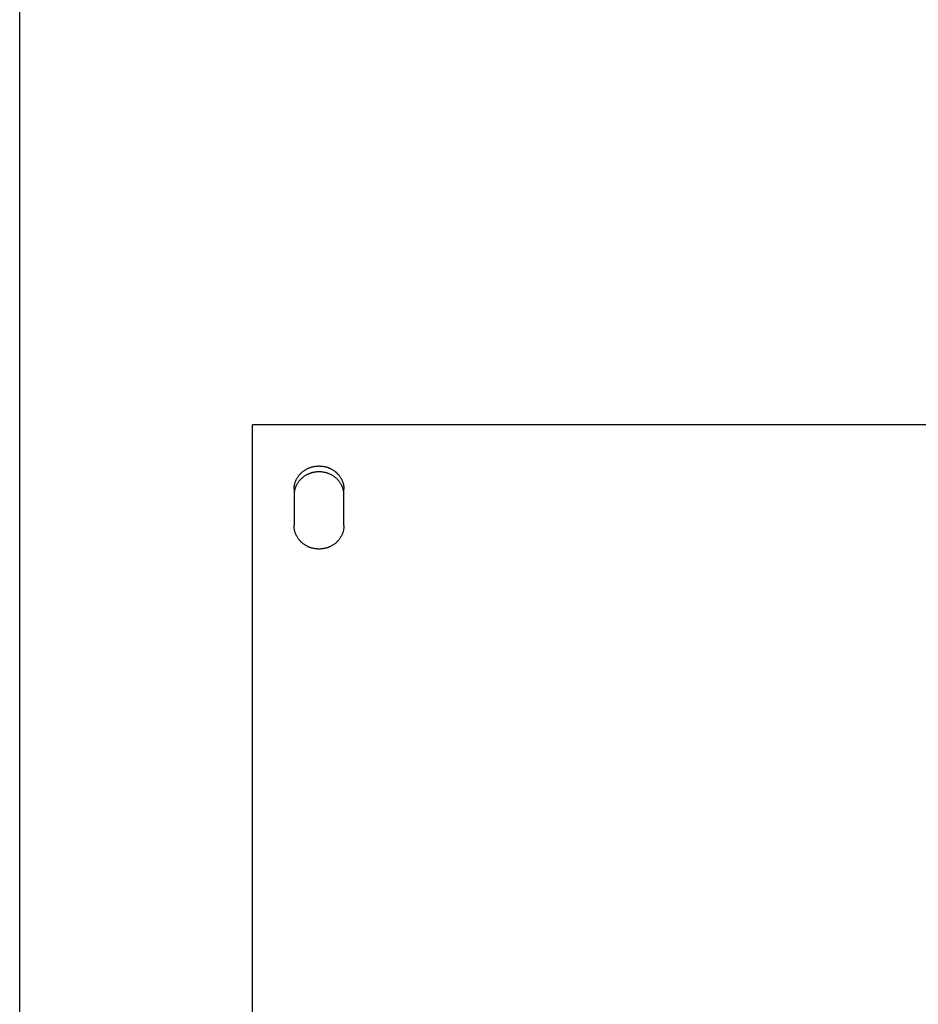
# Model space of a CAD drawing. Header units: inches. Extents: x 24 to 1128, y -58 to 748.
# Tile 100 of 256: x 188 to 198, y 315 to 326. Entities that reach past the tile are written whole.
import ezdxf

# ---------------------------------------------------------------- set-up
doc = ezdxf.new("R2010")
doc.units = ezdxf.units.IN
doc.header["$LTSCALE"] = 32
doc.header["$MEASUREMENT"] = 0
doc.layers.add('Visible (ANSI)', color=7, linetype='Continuous', lineweight=30)

msp = doc.modelspace()

# ---------------------------------------------------------------- linework, layer by layer
at = {"layer": 'Visible (ANSI)'}
for p, q in [((188.34967, 303.53536), (188.34967, 344.36164)), ((206.97467, 321.17132), (190.97467, 321.17132)), ((190.97467, 305.00722), (190.97467, 321.17132)), ((191.44342, 320.44441), (191.44342, 320.03476)), ((192.00592, 320.03476), (192.00592, 320.44441))]:
    msp.add_line(p, q, dxfattribs=at)
for points, knots in [([(191.44342, 320.44441), (191.44342, 320.449), (191.44355, 320.45358), (191.44381, 320.45816), (191.44406, 320.46274), (191.44445, 320.46731), (191.44496, 320.47187), (191.44548, 320.47643), (191.44612, 320.48098), (191.44688, 320.4855), (191.44765, 320.49003), (191.44855, 320.49454), (191.44957, 320.49902), (191.45059, 320.5035), (191.45173, 320.50796), (191.453, 320.51239), (191.45427, 320.51681), (191.45567, 320.52121), (191.45719, 320.52557), (191.4587, 320.52992), (191.46034, 320.53424), (191.4621, 320.53852), (191.46289, 320.54044), (191.4637, 320.54235), (191.46454, 320.54425), (191.46557, 320.54659), (191.46664, 320.54891), (191.46774, 320.55122), (191.46974, 320.55541), (191.47185, 320.55954), (191.47408, 320.56362), (191.47631, 320.5677), (191.47865, 320.57173), (191.4811, 320.57569), (191.48356, 320.57966), (191.48612, 320.58357), (191.4888, 320.5874), (191.49147, 320.59124), (191.49425, 320.59502), (191.49714, 320.59872), (191.50002, 320.60243), (191.50301, 320.60606), (191.5061, 320.60962), (191.50919, 320.61317), (191.51237, 320.61665), (191.51566, 320.62006), (191.51894, 320.62346), (191.52232, 320.62678), (191.5258, 320.63002), (191.52596, 320.63017), (191.52612, 320.63032), (191.52628, 320.63047), (191.52961, 320.63355), (191.533, 320.63655), (191.53648, 320.63947), (191.54013, 320.64253), (191.54386, 320.6455), (191.54768, 320.64838), (191.55149, 320.65126), (191.55539, 320.65405), (191.55936, 320.65674), (191.56333, 320.65943), (191.56737, 320.66202), (191.57149, 320.66451), (191.57561, 320.667), (191.57979, 320.66939), (191.58405, 320.67168), (191.58829, 320.67397), (191.59261, 320.67615), (191.59699, 320.67823), (191.60136, 320.6803), (191.60579, 320.68227), (191.61028, 320.68413), (191.61294, 320.68524), (191.61562, 320.6863), (191.61832, 320.68733), (191.62017, 320.68803), (191.62202, 320.68872), (191.62388, 320.68938), (191.62847, 320.69102), (191.6331, 320.69255), (191.63776, 320.69396), (191.64243, 320.69538), (191.64714, 320.69668), (191.65188, 320.69786), (191.65662, 320.69904), (191.66139, 320.70011), (191.6662, 320.70106), (191.671, 320.70201), (191.67582, 320.70285), (191.68067, 320.70356), (191.68552, 320.70428), (191.69039, 320.70487), (191.69527, 320.70535), (191.70015, 320.70583), (191.70505, 320.70619), (191.70995, 320.70643), (191.71485, 320.70667), (191.71976, 320.70679), (191.72467, 320.70679), (191.72534, 320.70679), (191.72601, 320.70678), (191.72668, 320.70678), (191.73092, 320.70675), (191.73516, 320.70663), (191.73939, 320.70643), (191.7443, 320.70619), (191.74919, 320.70583), (191.75407, 320.70535), (191.75896, 320.70487), (191.76382, 320.70428), (191.76867, 320.70356), (191.77352, 320.70285), (191.77835, 320.70201), (191.78315, 320.70106), (191.78795, 320.70011), (191.79272, 320.69904), (191.79746, 320.69786), (191.8022, 320.69668), (191.80691, 320.69538), (191.81158, 320.69396), (191.81625, 320.69255), (191.82087, 320.69102), (191.82546, 320.68938), (191.82738, 320.6887), (191.82929, 320.68799), (191.83119, 320.68727), (191.83383, 320.68626), (191.83646, 320.68522), (191.83907, 320.68413), (191.84355, 320.68227), (191.84799, 320.6803), (191.85236, 320.67823), (191.85673, 320.67615), (191.86105, 320.67397), (191.8653, 320.67168), (191.86955, 320.66939), (191.87374, 320.667), (191.87785, 320.66451), (191.88197, 320.66202), (191.88601, 320.65943), (191.88999, 320.65674), (191.89396, 320.65405), (191.89785, 320.65126), (191.90167, 320.64838), (191.90548, 320.6455), (191.90921, 320.64253), (191.91286, 320.63947), (191.91486, 320.63779), (191.91683, 320.63609), (191.91878, 320.63435), (191.92039, 320.63293), (191.92198, 320.63148), (191.92355, 320.63002), (191.92702, 320.62678), (191.9304, 320.62346), (191.93368, 320.62006), (191.93697, 320.61665), (191.94016, 320.61317), (191.94324, 320.60962), (191.94633, 320.60606), (191.94932, 320.60243), (191.95221, 320.59872), (191.95509, 320.59502), (191.95787, 320.59125), (191.96055, 320.5874), (191.96322, 320.58357), (191.96579, 320.57966), (191.96824, 320.57569), (191.97069, 320.57173), (191.97304, 320.5677), (191.97527, 320.56362), (191.97701, 320.56043), (191.97868, 320.55721), (191.98028, 320.55395), (191.98073, 320.55304), (191.98117, 320.55213), (191.98161, 320.55122), (191.9836, 320.54703), (191.98548, 320.5428), (191.98724, 320.53852), (191.989, 320.53425), (191.99064, 320.52993), (191.99216, 320.52557), (191.99367, 320.52121), (191.99507, 320.51682), (191.99634, 320.51239), (191.99749, 320.50839), (191.99853, 320.50437), (191.99948, 320.50032), (191.99958, 320.49989), (191.99968, 320.49946), (191.99978, 320.49902), (192.0008, 320.49454), (192.00169, 320.49003), (192.00246, 320.4855), (192.00323, 320.48097), (192.00387, 320.47643), (192.00438, 320.47187), (192.00489, 320.46731), (192.00528, 320.46274), (192.00554, 320.45816), (192.00579, 320.45358), (192.00592, 320.44899), (192.00592, 320.44441)], [0, 0, 0, 0, 0.03753375, 0.03753375, 0.03753375, 0.07511791, 0.07511791, 0.07511791, 0.11273262, 0.11273262, 0.11273262, 0.15035619, 0.15035619, 0.15035619, 0.18796453, 0.18796453, 0.18796453, 0.22553089, 0.22553089, 0.22553089, 0.26302586, 0.26302586, 0.26302586, 0.2798106, 0.2798106, 0.2798106, 0.30044934, 0.30044934, 0.30044934, 0.33792873, 0.33792873, 0.33792873, 0.37546152, 0.37546152, 0.37546152, 0.41302294, 0.41302294, 0.41302294, 0.45058705, 0.45058705, 0.45058705, 0.48812737, 0.48812737, 0.48812737, 0.5256175, 0.5256175, 0.5256175, 0.56303181, 0.56303181, 0.56303181, 0.56477401, 0.56477401, 0.56477401, 0.60044105, 0.60044105, 0.60044105, 0.63792676, 0.63792676, 0.63792676, 0.67545329, 0.67545329, 0.67545329, 0.71298763, 0.71298763, 0.71298763, 0.75050087, 0.75050087, 0.75050087, 0.78796941, 0.78796941, 0.78796941, 0.82537629, 0.82537629, 0.82537629, 0.84754982, 0.84754982, 0.84754982, 0.86272882, 0.86272882, 0.86272882, 0.90015553, 0.90015553, 0.90015553, 0.93764653, 0.93764653, 0.93764653, 0.97516097, 0.97516097, 0.97516097, 1.01266632, 1.01266632, 1.01266632, 1.05013871, 1.05013871, 1.05013871, 1.08756226, 1.08756226, 1.08756226, 1.12492751, 1.12492751, 1.12492751, 1.13001951, 1.13001951, 1.13001951, 1.16227609, 1.16227609, 1.16227609, 1.19968134, 1.19968134, 1.19968134, 1.23713593, 1.23713593, 1.23713593, 1.27462498, 1.27462498, 1.27462498, 1.31212556, 1.31212556, 1.31212556, 1.34960602, 1.34960602, 1.34960602, 1.38702631, 1.38702631, 1.38702631, 1.40264214, 1.40264214, 1.40264214, 1.42437437, 1.42437437, 1.42437437, 1.46177282, 1.46177282, 1.46177282, 1.49922853, 1.49922853, 1.49922853, 1.5367238, 1.5367238, 1.5367238, 1.57423437, 1.57423437, 1.57423437, 1.61173071, 1.61173071, 1.61173071, 1.64917929, 1.64917929, 1.64917929, 1.66966031, 1.66966031, 1.66966031, 1.68656443, 1.68656443, 1.68656443, 1.72400456, 1.72400456, 1.72400456, 1.76150515, 1.76150515, 1.76150515, 1.79904069, 1.79904069, 1.79904069, 1.83658493, 1.83658493, 1.83658493, 1.87411158, 1.87411158, 1.87411158, 1.91159491, 1.91159491, 1.91159491, 1.94085364, 1.94085364, 1.94085364, 1.94901384, 1.94901384, 1.94901384, 1.98644045, 1.98644045, 1.98644045, 2.02389104, 2.02389104, 2.02389104, 2.06133937, 2.06133937, 2.06133937, 2.09513944, 2.09513944, 2.09513944, 2.09876243, 2.09876243, 2.09876243, 2.13620255, 2.13620255, 2.13620255, 2.17368058, 2.17368058, 2.17368058, 2.21117397, 2.21117397, 2.21117397, 2.24866188, 2.24866188, 2.24866188, 2.24866188]), ([(192.00592, 320.37944), (192.00592, 320.384), (192.00579, 320.38857), (192.00554, 320.39312), (192.00528, 320.39768), (192.00489, 320.40223), (192.00438, 320.40677), (192.00387, 320.41131), (192.00323, 320.41583), (192.00246, 320.42034), (192.00169, 320.42484), (192.0008, 320.42933), (191.99978, 320.43379), (191.99876, 320.43825), (191.99761, 320.44269), (191.99634, 320.4471), (191.99507, 320.4515), (191.99367, 320.45587), (191.99216, 320.46022), (191.99064, 320.46455), (191.989, 320.46885), (191.98724, 320.47311), (191.98652, 320.47487), (191.98577, 320.47662), (191.985, 320.47836), (191.98391, 320.48084), (191.98278, 320.4833), (191.98161, 320.48574), (191.97961, 320.48991), (191.97749, 320.49403), (191.97527, 320.49809), (191.97304, 320.50215), (191.97069, 320.50616), (191.96824, 320.5101), (191.96579, 320.51405), (191.96322, 320.51794), (191.96055, 320.52176), (191.95787, 320.52558), (191.95509, 320.52934), (191.95221, 320.53303), (191.94932, 320.53671), (191.94633, 320.54033), (191.94324, 320.54387), (191.94016, 320.54741), (191.93697, 320.55087), (191.93368, 320.55426), (191.93045, 320.55759), (191.92713, 320.56084), (191.92371, 320.56402), (191.92018, 320.5673), (191.91657, 320.57048), (191.91286, 320.57358), (191.90921, 320.57663), (191.90548, 320.57959), (191.90167, 320.58245), (191.89785, 320.58532), (191.89396, 320.58809), (191.88999, 320.59077), (191.88601, 320.59344), (191.88197, 320.59602), (191.87785, 320.5985), (191.87374, 320.60098), (191.86955, 320.60336), (191.8653, 320.60564), (191.86105, 320.60791), (191.85673, 320.61009), (191.85236, 320.61215), (191.84799, 320.61422), (191.84355, 320.61618), (191.83907, 320.61803), (191.83662, 320.61904), (191.83416, 320.62002), (191.83168, 320.62097), (191.82962, 320.62175), (191.82754, 320.62252), (191.82546, 320.62326), (191.82087, 320.62489), (191.81625, 320.62641), (191.81158, 320.62782), (191.80691, 320.62922), (191.8022, 320.63052), (191.79746, 320.63169), (191.79272, 320.63287), (191.78795, 320.63394), (191.78315, 320.63488), (191.77835, 320.63583), (191.77352, 320.63666), (191.76867, 320.63737), (191.76382, 320.63808), (191.75895, 320.63868), (191.75407, 320.63915), (191.74919, 320.63963), (191.7443, 320.63998), (191.73939, 320.64022), (191.73449, 320.64046), (191.72958, 320.64058), (191.72467, 320.64058), (191.72408, 320.64058), (191.72349, 320.64058), (191.7229, 320.64058), (191.71858, 320.64055), (191.71426, 320.64043), (191.70995, 320.64022), (191.70505, 320.63998), (191.70015, 320.63963), (191.69527, 320.63915), (191.69039, 320.63868), (191.68552, 320.63808), (191.68067, 320.63737), (191.67582, 320.63666), (191.671, 320.63583), (191.6662, 320.63488), (191.66139, 320.63394), (191.65662, 320.63287), (191.65188, 320.63169), (191.64714, 320.63052), (191.64243, 320.62922), (191.63776, 320.62782), (191.6331, 320.62641), (191.62847, 320.62489), (191.62388, 320.62326), (191.62188, 320.62255), (191.6199, 320.62182), (191.61792, 320.62106), (191.61535, 320.62009), (191.61281, 320.61908), (191.61028, 320.61803), (191.60579, 320.61618), (191.60136, 320.61422), (191.59699, 320.61215), (191.59261, 320.61009), (191.5883, 320.60791), (191.58405, 320.60564), (191.57979, 320.60336), (191.57561, 320.60098), (191.57149, 320.5985), (191.56738, 320.59602), (191.56333, 320.59344), (191.55936, 320.59077), (191.55539, 320.58809), (191.55149, 320.58532), (191.54768, 320.58245), (191.54386, 320.57959), (191.54013, 320.57663), (191.53648, 320.57358), (191.53433, 320.57178), (191.53222, 320.56996), (191.53013, 320.5681), (191.52867, 320.56681), (191.52722, 320.5655), (191.5258, 320.56417), (191.52232, 320.56095), (191.51894, 320.55764), (191.51566, 320.55426), (191.51238, 320.55087), (191.50919, 320.54741), (191.5061, 320.54387), (191.50301, 320.54033), (191.50002, 320.53671), (191.49714, 320.53303), (191.49425, 320.52934), (191.49147, 320.52558), (191.4888, 320.52176), (191.48612, 320.51794), (191.48356, 320.51405), (191.4811, 320.5101), (191.47865, 320.50616), (191.47631, 320.50215), (191.47408, 320.49809), (191.47224, 320.49474), (191.47048, 320.49135), (191.4688, 320.48793), (191.46844, 320.4872), (191.46809, 320.48647), (191.46774, 320.48574), (191.46574, 320.48158), (191.46386, 320.47736), (191.4621, 320.47311), (191.46034, 320.46885), (191.4587, 320.46455), (191.45719, 320.46022), (191.45567, 320.45588), (191.45428, 320.4515), (191.453, 320.4471), (191.45183, 320.44303), (191.45076, 320.43893), (191.4498, 320.4348), (191.44972, 320.43447), (191.44964, 320.43413), (191.44957, 320.43379), (191.44855, 320.42933), (191.44765, 320.42484), (191.44688, 320.42034), (191.44612, 320.41583), (191.44548, 320.41131), (191.44496, 320.40677), (191.44445, 320.40223), (191.44406, 320.39768), (191.44381, 320.39312), (191.44355, 320.38857), (191.44342, 320.384), (191.44342, 320.37944)], [0, 0, 0, 0, 0.0373586, 0.0373586, 0.0373586, 0.07477011, 0.07477011, 0.07477011, 0.11221476, 0.11221476, 0.11221476, 0.14967087, 0.14967087, 0.14967087, 0.18711443, 0.18711443, 0.18711443, 0.22451872, 0.22451872, 0.22451872, 0.26185438, 0.26185438, 0.26185438, 0.27724134, 0.27724134, 0.27724134, 0.29912627, 0.29912627, 0.29912627, 0.33646374, 0.33646374, 0.33646374, 0.37386144, 0.37386144, 0.37386144, 0.41129453, 0.41129453, 0.41129453, 0.448737, 0.448737, 0.448737, 0.48616228, 0.48616228, 0.48616228, 0.52354386, 0.52354386, 0.52354386, 0.56025946, 0.56025946, 0.56025946, 0.59818206, 0.59818206, 0.59818206, 0.63559055, 0.63559055, 0.63559055, 0.67304592, 0.67304592, 0.67304592, 0.71051546, 0.71051546, 0.71051546, 0.74797052, 0.74797052, 0.74797052, 0.78538771, 0.78538771, 0.78538771, 0.82275027, 0.82275027, 0.82275027, 0.84310113, 0.84310113, 0.84310113, 0.86006908, 0.86006908, 0.86006908, 0.89746809, 0.89746809, 0.89746809, 0.93493142, 0.93493142, 0.93493142, 0.97241931, 0.97241931, 0.97241931, 1.0099003, 1.0099003, 1.0099003, 1.0473516, 1.0473516, 1.0473516, 1.08475837, 1.08475837, 1.08475837, 1.12211212, 1.12211212, 1.12211212, 1.12660907, 1.12660907, 1.12660907, 1.15945188, 1.15945188, 1.15945188, 1.19684217, 1.19684217, 1.19684217, 1.23427634, 1.23427634, 1.23427634, 1.2717406, 1.2717406, 1.2717406, 1.3092132, 1.3092132, 1.3092132, 1.34666365, 1.34666365, 1.34666365, 1.38405309, 1.38405309, 1.38405309, 1.40031655, 1.40031655, 1.40031655, 1.42136738, 1.42136738, 1.42136738, 1.45872459, 1.45872459, 1.45872459, 1.49613214, 1.49613214, 1.49613214, 1.53357217, 1.53357217, 1.53357217, 1.57102028, 1.57102028, 1.57102028, 1.60844684, 1.60844684, 1.60844684, 1.64581832, 1.64581832, 1.64581832, 1.66777801, 1.66777801, 1.66777801, 1.68311552, 1.68311552, 1.68311552, 1.72045551, 1.72045551, 1.72045551, 1.75784847, 1.75784847, 1.75784847, 1.79526903, 1.79526903, 1.79526903, 1.83269112, 1.83269112, 1.83269112, 1.87008859, 1.87008859, 1.87008859, 1.90743593, 1.90743593, 1.90743593, 1.9381946, 1.9381946, 1.9381946, 1.94471104, 1.94471104, 1.94471104, 1.98198396, 1.98198396, 1.98198396, 2.01927662, 2.01927662, 2.01927662, 2.05656246, 2.05656246, 2.05656246, 2.09100873, 2.09100873, 2.09100873, 2.09381797, 2.09381797, 2.09381797, 2.13108505, 2.13108505, 2.13108505, 2.16838813, 2.16838813, 2.16838813, 2.20570497, 2.20570497, 2.20570497, 2.243015, 2.243015, 2.243015, 2.243015]), ([(192.00592, 320.03476), (192.00592, 320.03015), (192.00579, 320.02554), (192.00554, 320.02094), (192.00528, 320.01634), (192.00489, 320.01175), (192.00438, 320.00717), (192.00387, 320.00258), (192.00323, 319.99801), (192.00246, 319.99346), (192.00169, 319.98891), (192.0008, 319.98438), (191.99978, 319.97987), (191.99876, 319.97536), (191.99761, 319.97088), (191.99634, 319.96642), (191.99507, 319.96197), (191.99367, 319.95755), (191.99216, 319.95317), (191.99064, 319.94879), (191.989, 319.94444), (191.98724, 319.94013), (191.98645, 319.9382), (191.98564, 319.93628), (191.9848, 319.93436), (191.98377, 319.93201), (191.98271, 319.92967), (191.98161, 319.92735), (191.97961, 319.92313), (191.97749, 319.91897), (191.97527, 319.91486), (191.97304, 319.91075), (191.97069, 319.9067), (191.96824, 319.9027), (191.96579, 319.89871), (191.96322, 319.89477), (191.96055, 319.89091), (191.95787, 319.88704), (191.95509, 319.88323), (191.95221, 319.8795), (191.94932, 319.87577), (191.94633, 319.87211), (191.94324, 319.86852), (191.94016, 319.86494), (191.93697, 319.86143), (191.93368, 319.85799), (191.9304, 319.85457), (191.92702, 319.85122), (191.92355, 319.84795), (191.92338, 319.8478), (191.92322, 319.84765), (191.92306, 319.8475), (191.91974, 319.84439), (191.91634, 319.84136), (191.91286, 319.83842), (191.90921, 319.83533), (191.90548, 319.83233), (191.90167, 319.82943), (191.89785, 319.82652), (191.89396, 319.82371), (191.88999, 319.821), (191.88602, 319.81829), (191.88197, 319.81567), (191.87785, 319.81315), (191.87374, 319.81064), (191.86955, 319.80823), (191.8653, 319.80592), (191.86105, 319.80361), (191.85673, 319.80141), (191.85236, 319.79931), (191.84799, 319.79721), (191.84355, 319.79523), (191.83907, 319.79335), (191.83641, 319.79223), (191.83373, 319.79115), (191.83103, 319.79012), (191.82918, 319.78941), (191.82732, 319.78872), (191.82546, 319.78804), (191.82087, 319.78639), (191.81625, 319.78485), (191.81158, 319.78342), (191.80691, 319.78199), (191.8022, 319.78068), (191.79746, 319.77948), (191.79272, 319.77829), (191.78795, 319.77721), (191.78315, 319.77625), (191.77835, 319.77529), (191.77352, 319.77445), (191.76867, 319.77373), (191.76382, 319.773), (191.75896, 319.7724), (191.75407, 319.77192), (191.74919, 319.77143), (191.7443, 319.77107), (191.73939, 319.77083), (191.73449, 319.77059), (191.72958, 319.77047), (191.72467, 319.77047), (191.724, 319.77047), (191.72333, 319.77047), (191.72266, 319.77047), (191.71842, 319.7705), (191.71418, 319.77062), (191.70995, 319.77083), (191.70505, 319.77107), (191.70015, 319.77143), (191.69527, 319.77192), (191.69039, 319.7724), (191.68552, 319.773), (191.68067, 319.77373), (191.67582, 319.77445), (191.671, 319.77529), (191.6662, 319.77625), (191.66139, 319.77721), (191.65662, 319.77829), (191.65188, 319.77948), (191.64714, 319.78068), (191.64243, 319.78199), (191.63776, 319.78342), (191.6331, 319.78485), (191.62847, 319.78639), (191.62388, 319.78804), (191.62197, 319.78874), (191.62006, 319.78945), (191.61816, 319.79018), (191.61551, 319.7912), (191.61289, 319.79225), (191.61028, 319.79335), (191.60579, 319.79523), (191.60136, 319.79721), (191.59699, 319.79931), (191.59261, 319.80141), (191.5883, 319.80361), (191.58405, 319.80592), (191.57979, 319.80823), (191.57561, 319.81064), (191.57149, 319.81315), (191.56737, 319.81567), (191.56333, 319.81828), (191.55936, 319.821), (191.55539, 319.82371), (191.55149, 319.82652), (191.54768, 319.82943), (191.54386, 319.83233), (191.54013, 319.83533), (191.53648, 319.83842), (191.53448, 319.84011), (191.53251, 319.84183), (191.53056, 319.84358), (191.52895, 319.84502), (191.52737, 319.84648), (191.5258, 319.84795), (191.52232, 319.85122), (191.51894, 319.85457), (191.51566, 319.85799), (191.51238, 319.86143), (191.50919, 319.86494), (191.5061, 319.86852), (191.50301, 319.87211), (191.50002, 319.87577), (191.49714, 319.8795), (191.49425, 319.88323), (191.49147, 319.88704), (191.4888, 319.89091), (191.48612, 319.89477), (191.48356, 319.89871), (191.4811, 319.9027), (191.47865, 319.9067), (191.47631, 319.91075), (191.47408, 319.91486), (191.47234, 319.91807), (191.47066, 319.92132), (191.46906, 319.9246), (191.46861, 319.92551), (191.46817, 319.92643), (191.46774, 319.92735), (191.46574, 319.93156), (191.46386, 319.93583), (191.4621, 319.94013), (191.46034, 319.94443), (191.4587, 319.94878), (191.45719, 319.95317), (191.45567, 319.95755), (191.45428, 319.96197), (191.453, 319.96642), (191.45186, 319.97044), (191.45081, 319.97449), (191.44987, 319.97856), (191.44977, 319.979), (191.44967, 319.97943), (191.44957, 319.97987), (191.44855, 319.98438), (191.44765, 319.98891), (191.44688, 319.99346), (191.44612, 319.99802), (191.44548, 320.00259), (191.44496, 320.00717), (191.44445, 320.01175), (191.44406, 320.01634), (191.44381, 320.02094), (191.44355, 320.02554), (191.44342, 320.03015), (191.44342, 320.03476)], [0, 0, 0, 0, 0.03753375, 0.03753375, 0.03753375, 0.07511791, 0.07511791, 0.07511791, 0.11273262, 0.11273262, 0.11273262, 0.15035619, 0.15035619, 0.15035619, 0.18796453, 0.18796453, 0.18796453, 0.22553089, 0.22553089, 0.22553089, 0.26302586, 0.26302586, 0.26302586, 0.2798106, 0.2798106, 0.2798106, 0.30044934, 0.30044934, 0.30044934, 0.33792873, 0.33792873, 0.33792873, 0.37546152, 0.37546152, 0.37546152, 0.41302294, 0.41302294, 0.41302294, 0.45058705, 0.45058705, 0.45058705, 0.48812737, 0.48812737, 0.48812737, 0.5256175, 0.5256175, 0.5256175, 0.56303181, 0.56303181, 0.56303181, 0.56477401, 0.56477401, 0.56477401, 0.60044105, 0.60044105, 0.60044105, 0.63792676, 0.63792676, 0.63792676, 0.67545329, 0.67545329, 0.67545329, 0.71298763, 0.71298763, 0.71298763, 0.75050087, 0.75050087, 0.75050087, 0.78796941, 0.78796941, 0.78796941, 0.82537629, 0.82537629, 0.82537629, 0.84754982, 0.84754982, 0.84754982, 0.86272882, 0.86272882, 0.86272882, 0.90015553, 0.90015553, 0.90015553, 0.93764653, 0.93764653, 0.93764653, 0.97516097, 0.97516097, 0.97516097, 1.01266632, 1.01266632, 1.01266632, 1.05013871, 1.05013871, 1.05013871, 1.08756226, 1.08756226, 1.08756226, 1.12492751, 1.12492751, 1.12492751, 1.13001951, 1.13001951, 1.13001951, 1.16227609, 1.16227609, 1.16227609, 1.19968134, 1.19968134, 1.19968134, 1.23713593, 1.23713593, 1.23713593, 1.27462498, 1.27462498, 1.27462498, 1.31212556, 1.31212556, 1.31212556, 1.34960602, 1.34960602, 1.34960602, 1.38702631, 1.38702631, 1.38702631, 1.40264214, 1.40264214, 1.40264214, 1.42437437, 1.42437437, 1.42437437, 1.46177282, 1.46177282, 1.46177282, 1.49922853, 1.49922853, 1.49922853, 1.5367238, 1.5367238, 1.5367238, 1.57423437, 1.57423437, 1.57423437, 1.61173071, 1.61173071, 1.61173071, 1.64917929, 1.64917929, 1.64917929, 1.66966031, 1.66966031, 1.66966031, 1.68656443, 1.68656443, 1.68656443, 1.72400456, 1.72400456, 1.72400456, 1.76150515, 1.76150515, 1.76150515, 1.79904069, 1.79904069, 1.79904069, 1.83658493, 1.83658493, 1.83658493, 1.87411158, 1.87411158, 1.87411158, 1.91159491, 1.91159491, 1.91159491, 1.94085364, 1.94085364, 1.94085364, 1.94901384, 1.94901384, 1.94901384, 1.98644045, 1.98644045, 1.98644045, 2.02389104, 2.02389104, 2.02389104, 2.06133937, 2.06133937, 2.06133937, 2.09513944, 2.09513944, 2.09513944, 2.09876243, 2.09876243, 2.09876243, 2.13620255, 2.13620255, 2.13620255, 2.17368058, 2.17368058, 2.17368058, 2.21117397, 2.21117397, 2.21117397, 2.24866188, 2.24866188, 2.24866188, 2.24866188])]:
    msp.add_open_spline(points, degree=3, knots=knots, dxfattribs=at)

doc.saveas('drawing.dxf')
